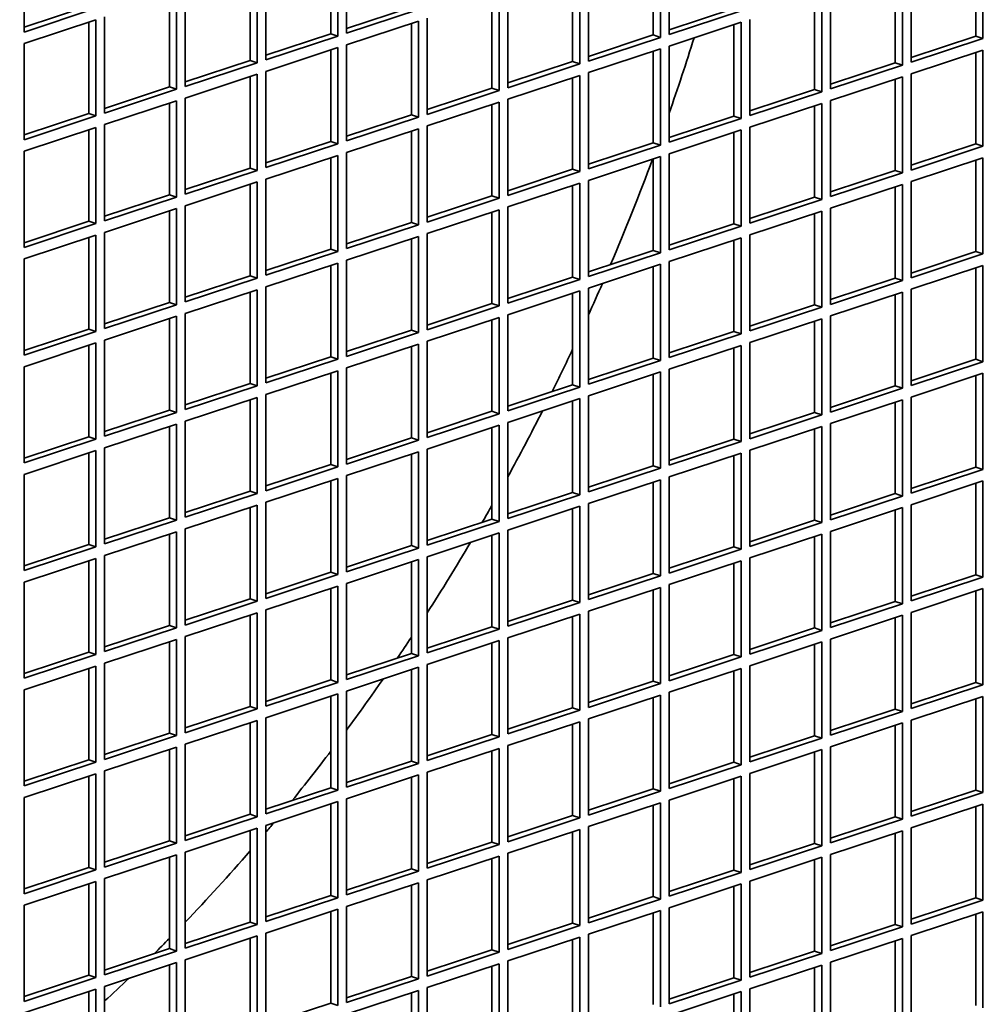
# Model space of a CAD drawing. Header units: millimetres. Extents: x 132 to 3320, y 40 to 2336.
# Tile 17 of 38: x 3038 to 3099, y 777 to 839. Entities that reach past the tile are written whole.
import ezdxf

# ---------------------------------------------------------------- set-up
doc = ezdxf.new("R2010")
doc.units = ezdxf.units.MM
doc.header["$LTSCALE"] = 8
doc.layers.add('Krawędzie widoczne(ISO)', color=7, linetype='Continuous', lineweight=35, true_color=0x262659)

msp = doc.modelspace()

# ---------------------------------------------------------------- linework, layer by layer
at = {"layer": 'Krawędzie widoczne(ISO)'}
for p, q in [((3038.162, 838.142), (3038.162, 844.184)), ((3057.44, 838.034), (3057.44, 843.777)), ((3057.893, 843.927), (3057.893, 837.885)), ((3058.436, 838.064), (3058.436, 844.106)), ((3078.167, 843.849), (3078.167, 837.807)), ((3078.71, 837.987), (3078.71, 844.028)), ((3098.441, 843.771), (3098.441, 837.73)), ((3077.714, 837.957), (3077.714, 843.7)), ((3097.989, 837.879), (3097.989, 843.622)), ((3052.372, 836.362), (3052.372, 842.105)), ((3052.824, 842.254), (3052.824, 836.213)), ((3053.367, 836.392), (3053.367, 842.434)), ((3072.646, 836.285), (3072.646, 842.028)), ((3073.098, 842.177), (3073.098, 836.135)), ((3073.641, 836.314), (3073.641, 842.356)), ((3092.92, 836.207), (3092.92, 841.95)), ((3093.373, 842.099), (3093.373, 836.058)), ((3093.916, 836.237), (3093.916, 842.278)), ((3048.299, 834.72), (3048.299, 840.761)), ((3068.573, 834.642), (3068.573, 840.684)), ((3047.303, 834.69), (3047.303, 840.433)), ((3047.756, 840.582), (3047.756, 834.541)), ((3067.577, 834.612), (3067.577, 840.355)), ((3068.03, 840.505), (3068.03, 834.463)), ((3087.851, 834.535), (3087.851, 840.278)), ((3088.304, 840.427), (3088.304, 834.385)), ((3088.847, 834.565), (3088.847, 840.606)), ((3038.162, 838.441), (3042.235, 839.784)), ((3042.687, 839.635), (3038.162, 838.142)), ((3058.436, 838.363), (3062.509, 839.707)), ((3062.961, 839.557), (3058.436, 838.064)), ((3078.71, 838.285), (3082.783, 839.629)), ((3083.235, 839.48), (3078.71, 837.987)), ((3038.162, 837.417), (3042.687, 838.91)), ((3042.687, 838.91), (3042.687, 832.868)), ((3043.23, 833.048), (3043.23, 839.089)), ((3058.436, 837.339), (3062.961, 838.832)), ((3062.961, 838.832), (3062.961, 832.791)), ((3063.504, 832.97), (3063.504, 839.012)), ((3083.778, 832.892), (3083.778, 838.934)), ((3042.235, 833.018), (3042.235, 838.761)), ((3062.509, 832.94), (3062.509, 838.683)), ((3078.71, 837.262), (3083.235, 838.755)), ((3082.783, 832.862), (3082.783, 838.605)), ((3083.235, 838.755), (3083.235, 832.713)), ((3053.367, 836.691), (3057.44, 838.034)), ((3057.893, 837.885), (3053.367, 836.392)), ((3057.44, 838.034), (3057.893, 837.885)), ((3073.641, 836.613), (3077.714, 837.957)), ((3078.167, 837.807), (3073.641, 836.314)), ((3077.714, 837.957), (3078.167, 837.807)), ((3093.916, 836.535), (3097.989, 837.879)), ((3098.441, 837.73), (3093.916, 836.237)), ((3097.989, 837.879), (3098.441, 837.73)), ((3038.162, 831.375), (3038.162, 837.417)), ((3053.367, 835.667), (3057.893, 837.16)), ((3057.44, 831.268), (3057.44, 837.011)), ((3057.893, 837.16), (3057.893, 831.118)), ((3058.436, 831.298), (3058.436, 837.339)), ((3073.641, 835.589), (3078.167, 837.082)), ((3077.714, 831.19), (3077.714, 836.933)), ((3078.167, 837.082), (3078.167, 831.041)), ((3078.71, 831.22), (3078.71, 837.262)), ((3093.916, 835.512), (3098.441, 837.005)), ((3098.441, 837.005), (3098.441, 830.963)), ((3048.299, 835.018), (3052.372, 836.362)), ((3052.372, 836.362), (3052.824, 836.213)), ((3097.989, 831.113), (3097.989, 836.856)), ((3052.824, 836.213), (3048.299, 834.72)), ((3068.573, 834.941), (3072.646, 836.285)), ((3073.098, 836.135), (3068.573, 834.642)), ((3072.646, 836.285), (3073.098, 836.135)), ((3088.847, 834.863), (3092.92, 836.207)), ((3093.373, 836.058), (3088.847, 834.565)), ((3092.92, 836.207), (3093.373, 836.058)), ((3048.299, 833.995), (3052.824, 835.488)), ((3052.372, 829.596), (3052.372, 835.339)), ((3052.824, 835.488), (3052.824, 829.446)), ((3053.367, 829.625), (3053.367, 835.667)), ((3068.573, 833.917), (3073.098, 835.41)), ((3072.646, 829.518), (3072.646, 835.261)), ((3073.098, 835.41), (3073.098, 829.369)), ((3073.641, 829.548), (3073.641, 835.589)), ((3088.847, 833.84), (3093.373, 835.333)), ((3092.92, 829.44), (3092.92, 835.183)), ((3093.373, 835.333), (3093.373, 829.291)), ((3093.916, 829.47), (3093.916, 835.512)), ((3043.23, 833.346), (3047.303, 834.69)), ((3047.756, 834.541), (3043.23, 833.048)), ((3047.303, 834.69), (3047.756, 834.541)), ((3063.504, 833.269), (3067.577, 834.612)), ((3068.03, 834.463), (3063.504, 832.97)), ((3067.577, 834.612), (3068.03, 834.463)), ((3083.778, 833.191), (3087.851, 834.535)), ((3087.851, 834.535), (3088.304, 834.385)), ((3043.23, 832.323), (3047.756, 833.816)), ((3047.756, 833.816), (3047.756, 827.774)), ((3048.299, 827.953), (3048.299, 833.995)), ((3068.573, 827.876), (3068.573, 833.917)), ((3088.304, 834.385), (3083.778, 832.892)), ((3088.847, 827.798), (3088.847, 833.84)), ((3047.303, 827.923), (3047.303, 833.666)), ((3063.504, 832.245), (3068.03, 833.738)), ((3067.577, 827.846), (3067.577, 833.589)), ((3068.03, 833.738), (3068.03, 827.696)), ((3083.778, 832.167), (3088.304, 833.66)), ((3087.851, 827.768), (3087.851, 833.511)), ((3088.304, 833.66), (3088.304, 827.619)), ((3038.162, 831.674), (3042.235, 833.018)), ((3042.687, 832.868), (3038.162, 831.375)), ((3042.235, 833.018), (3042.687, 832.868)), ((3058.436, 831.596), (3062.509, 832.94)), ((3062.961, 832.791), (3058.436, 831.298)), ((3062.509, 832.94), (3062.961, 832.791)), ((3078.71, 831.519), (3082.783, 832.862)), ((3083.235, 832.713), (3078.71, 831.22)), ((3082.783, 832.862), (3083.235, 832.713)), ((3038.162, 830.65), (3042.687, 832.143)), ((3042.235, 826.251), (3042.235, 831.994)), ((3042.687, 832.143), (3042.687, 826.102)), ((3043.23, 826.281), (3043.23, 832.323)), ((3058.436, 830.573), (3062.961, 832.066)), ((3062.961, 832.066), (3062.961, 826.024)), ((3063.504, 826.203), (3063.504, 832.245)), ((3078.71, 830.495), (3083.235, 831.988)), ((3083.235, 831.988), (3083.235, 825.946)), ((3083.778, 826.126), (3083.778, 832.167)), ((3062.509, 826.173), (3062.509, 831.916)), ((3082.783, 826.096), (3082.783, 831.839)), ((3053.367, 829.924), (3057.44, 831.268)), ((3057.893, 831.118), (3053.367, 829.625)), ((3057.44, 831.268), (3057.893, 831.118)), ((3073.641, 829.846), (3077.714, 831.19)), ((3078.167, 831.041), (3073.641, 829.548)), ((3077.714, 831.19), (3078.167, 831.041)), ((3093.916, 829.769), (3097.989, 831.113)), ((3098.441, 830.963), (3093.916, 829.47)), ((3097.989, 831.113), (3098.441, 830.963)), ((3038.162, 824.609), (3038.162, 830.65)), ((3053.367, 828.9), (3057.893, 830.393)), ((3057.44, 824.501), (3057.44, 830.244)), ((3057.893, 830.393), (3057.893, 824.352)), ((3058.436, 824.531), (3058.436, 830.573)), ((3073.641, 828.823), (3078.167, 830.316)), ((3077.714, 824.424), (3077.714, 830.167)), ((3078.167, 830.316), (3078.167, 824.274)), ((3078.71, 824.453), (3078.71, 830.495)), ((3093.916, 828.745), (3098.441, 830.238)), ((3098.441, 830.238), (3098.441, 824.197)), ((3048.299, 828.252), (3052.372, 829.596)), ((3052.372, 829.596), (3052.824, 829.446)), ((3068.573, 828.174), (3072.646, 829.518)), ((3072.646, 829.518), (3073.098, 829.369)), ((3097.989, 824.346), (3097.989, 830.089)), ((3052.824, 829.446), (3048.299, 827.953)), ((3053.367, 822.859), (3053.367, 828.9)), ((3073.098, 829.369), (3068.573, 827.876)), ((3088.847, 828.096), (3092.92, 829.44)), ((3093.373, 829.291), (3088.847, 827.798)), ((3092.92, 829.44), (3093.373, 829.291)), ((3048.299, 827.228), (3052.824, 828.721)), ((3052.372, 822.829), (3052.372, 828.572)), ((3052.824, 828.721), (3052.824, 822.68)), ((3068.573, 827.151), (3073.098, 828.644)), ((3072.646, 822.751), (3072.646, 828.494)), ((3073.098, 828.644), (3073.098, 822.602)), ((3073.641, 822.781), (3073.641, 828.823)), ((3088.847, 827.073), (3093.373, 828.566)), ((3092.92, 822.674), (3092.92, 828.417)), ((3093.373, 828.566), (3093.373, 822.524)), ((3093.916, 822.703), (3093.916, 828.745)), ((3043.23, 826.579), (3047.303, 827.923)), ((3047.756, 827.774), (3043.23, 826.281)), ((3047.303, 827.923), (3047.756, 827.774)), ((3063.504, 826.502), (3067.577, 827.846)), ((3068.03, 827.696), (3063.504, 826.203)), ((3067.577, 827.846), (3068.03, 827.696)), ((3083.778, 826.424), (3087.851, 827.768)), ((3087.851, 827.768), (3088.304, 827.619)), ((3043.23, 825.556), (3047.756, 827.049)), ((3047.756, 827.049), (3047.756, 821.007)), ((3048.299, 821.186), (3048.299, 827.228)), ((3068.573, 821.109), (3068.573, 827.151)), ((3088.304, 827.619), (3083.778, 826.126)), ((3088.847, 821.031), (3088.847, 827.073)), ((3047.303, 821.157), (3047.303, 826.9)), ((3063.504, 825.478), (3068.03, 826.971)), ((3067.577, 821.079), (3067.577, 826.822)), ((3068.03, 826.971), (3068.03, 820.93)), ((3083.778, 825.401), (3088.304, 826.894)), ((3087.851, 821.001), (3087.851, 826.744)), ((3088.304, 826.894), (3088.304, 820.852)), ((3038.162, 824.907), (3042.235, 826.251)), ((3042.687, 826.102), (3038.162, 824.609)), ((3042.235, 826.251), (3042.687, 826.102)), ((3058.436, 824.83), (3062.509, 826.173)), ((3062.961, 826.024), (3058.436, 824.531)), ((3062.509, 826.173), (3062.961, 826.024)), ((3078.71, 824.752), (3082.783, 826.096)), ((3083.235, 825.946), (3078.71, 824.453)), ((3082.783, 826.096), (3083.235, 825.946)), ((3038.162, 823.884), (3042.687, 825.377)), ((3042.235, 819.484), (3042.235, 825.227)), ((3042.687, 825.377), (3042.687, 819.335)), ((3043.23, 819.514), (3043.23, 825.556)), ((3058.436, 823.806), (3062.961, 825.299)), ((3062.961, 825.299), (3062.961, 819.257)), ((3063.504, 819.437), (3063.504, 825.478)), ((3078.71, 823.728), (3083.235, 825.221)), ((3083.235, 825.221), (3083.235, 819.18)), ((3083.778, 819.359), (3083.778, 825.401)), ((3062.509, 819.407), (3062.509, 825.15)), ((3082.783, 819.329), (3082.783, 825.072)), ((3053.367, 823.157), (3057.44, 824.501)), ((3057.893, 824.352), (3053.367, 822.859)), ((3057.44, 824.501), (3057.893, 824.352)), ((3073.641, 823.08), (3077.714, 824.424)), ((3078.167, 824.274), (3073.641, 822.781)), ((3077.714, 824.424), (3078.167, 824.274)), ((3093.916, 823.002), (3097.989, 824.346)), ((3098.441, 824.197), (3093.916, 822.703)), ((3097.989, 824.346), (3098.441, 824.197)), ((3038.162, 817.842), (3038.162, 823.884)), ((3053.367, 822.134), (3057.893, 823.627)), ((3057.44, 817.735), (3057.44, 823.478)), ((3057.893, 823.627), (3057.893, 817.585)), ((3058.436, 817.764), (3058.436, 823.806)), ((3073.641, 822.056), (3078.167, 823.549)), ((3077.714, 817.657), (3077.714, 823.4)), ((3078.167, 823.549), (3078.167, 817.508)), ((3078.71, 817.687), (3078.71, 823.728)), ((3093.916, 821.978), (3098.441, 823.472)), ((3097.989, 817.579), (3097.989, 823.322)), ((3098.441, 823.472), (3098.441, 817.43)), ((3048.299, 821.485), (3052.372, 822.829)), ((3052.824, 822.68), (3048.299, 821.186)), ((3052.372, 822.829), (3052.824, 822.68)), ((3068.573, 821.407), (3072.646, 822.751)), ((3072.646, 822.751), (3073.098, 822.602)), ((3053.367, 816.092), (3053.367, 822.134)), ((3073.098, 822.602), (3068.573, 821.109)), ((3088.847, 821.33), (3092.92, 822.674)), ((3093.373, 822.524), (3088.847, 821.031)), ((3092.92, 822.674), (3093.373, 822.524)), ((3048.299, 820.461), (3052.824, 821.955)), ((3052.372, 816.062), (3052.372, 821.805)), ((3052.824, 821.955), (3052.824, 815.913)), ((3068.573, 820.384), (3073.098, 821.877)), ((3072.646, 815.985), (3072.646, 821.728)), ((3073.098, 821.877), (3073.098, 815.835)), ((3073.641, 816.014), (3073.641, 822.056)), ((3088.847, 820.306), (3093.373, 821.799)), ((3092.92, 815.907), (3092.92, 821.65)), ((3093.373, 821.799), (3093.373, 815.758)), ((3093.916, 815.937), (3093.916, 821.978)), ((3043.23, 819.813), (3047.303, 821.157)), ((3047.756, 821.007), (3043.23, 819.514)), ((3047.303, 821.157), (3047.756, 821.007)), ((3063.504, 819.735), (3067.577, 821.079)), ((3068.03, 820.93), (3063.504, 819.437)), ((3067.577, 821.079), (3068.03, 820.93)), ((3083.778, 819.658), (3087.851, 821.001)), ((3088.304, 820.852), (3083.778, 819.359)), ((3087.851, 821.001), (3088.304, 820.852)), ((3043.23, 818.789), (3047.756, 820.282)), ((3047.756, 820.282), (3047.756, 814.241)), ((3048.299, 814.42), (3048.299, 820.461)), ((3068.573, 814.342), (3068.573, 820.384)), ((3088.847, 814.265), (3088.847, 820.306)), ((3047.303, 814.39), (3047.303, 820.133)), ((3063.504, 818.712), (3068.03, 820.205)), ((3067.577, 814.312), (3067.577, 820.055)), ((3068.03, 820.205), (3068.03, 814.163)), ((3083.778, 818.634), (3088.304, 820.127)), ((3087.851, 814.235), (3087.851, 819.978)), ((3088.304, 820.127), (3088.304, 814.085)), ((3038.162, 818.141), (3042.235, 819.484)), ((3042.687, 819.335), (3038.162, 817.842)), ((3042.235, 819.484), (3042.687, 819.335)), ((3058.436, 818.063), (3062.509, 819.407)), ((3062.961, 819.257), (3058.436, 817.764)), ((3062.509, 819.407), (3062.961, 819.257)), ((3078.71, 817.985), (3082.783, 819.329)), ((3083.235, 819.18), (3078.71, 817.687)), ((3082.783, 819.329), (3083.235, 819.18)), ((3038.162, 817.117), (3042.687, 818.61)), ((3042.235, 812.718), (3042.235, 818.461)), ((3042.687, 818.61), (3042.687, 812.568)), ((3043.23, 812.748), (3043.23, 818.789)), ((3058.436, 817.039), (3062.961, 818.532)), ((3062.509, 812.64), (3062.509, 818.383)), ((3062.961, 818.532), (3062.961, 812.491)), ((3063.504, 812.67), (3063.504, 818.712)), ((3078.71, 816.962), (3083.235, 818.455)), ((3083.235, 818.455), (3083.235, 812.413)), ((3083.778, 812.592), (3083.778, 818.634)), ((3053.367, 816.391), (3057.44, 817.735)), ((3057.44, 817.735), (3057.893, 817.585)), ((3082.783, 812.562), (3082.783, 818.306)), ((3038.162, 811.075), (3038.162, 817.117)), ((3057.893, 817.585), (3053.367, 816.092)), ((3073.641, 816.313), (3077.714, 817.657)), ((3078.167, 817.508), (3073.641, 816.014)), ((3077.714, 817.657), (3078.167, 817.508)), ((3093.916, 816.235), (3097.989, 817.579)), ((3098.441, 817.43), (3093.916, 815.937)), ((3097.989, 817.579), (3098.441, 817.43)), ((3053.367, 815.367), (3057.893, 816.86)), ((3057.44, 810.968), (3057.44, 816.711)), ((3057.893, 816.86), (3057.893, 810.819)), ((3058.436, 810.998), (3058.436, 817.039)), ((3073.641, 815.289), (3078.167, 816.783)), ((3077.714, 810.89), (3077.714, 816.633)), ((3078.167, 816.783), (3078.167, 810.741)), ((3078.71, 810.92), (3078.71, 816.962)), ((3093.916, 815.212), (3098.441, 816.705)), ((3097.989, 810.813), (3097.989, 816.556)), ((3098.441, 816.705), (3098.441, 810.663)), ((3048.299, 814.718), (3052.372, 816.062)), ((3052.824, 815.913), (3048.299, 814.42)), ((3052.372, 816.062), (3052.824, 815.913)), ((3068.573, 814.641), (3072.646, 815.985)), ((3072.646, 815.985), (3073.098, 815.835)), ((3088.847, 814.563), (3092.92, 815.907)), ((3092.92, 815.907), (3093.373, 815.758)), ((3053.367, 809.325), (3053.367, 815.367)), ((3073.098, 815.835), (3068.573, 814.342)), ((3073.641, 809.248), (3073.641, 815.289)), ((3093.373, 815.758), (3088.847, 814.265)), ((3048.299, 813.695), (3052.824, 815.188)), ((3052.372, 809.296), (3052.372, 815.039)), ((3052.824, 815.188), (3052.824, 809.146)), ((3068.573, 813.617), (3073.098, 815.11)), ((3072.646, 809.218), (3072.646, 814.961)), ((3073.098, 815.11), (3073.098, 809.069)), ((3088.847, 813.54), (3093.373, 815.033)), ((3092.92, 809.14), (3092.92, 814.883)), ((3093.373, 815.033), (3093.373, 808.991)), ((3093.916, 809.17), (3093.916, 815.212)), ((3043.23, 813.046), (3047.303, 814.39)), ((3047.756, 814.241), (3043.23, 812.748)), ((3047.303, 814.39), (3047.756, 814.241)), ((3063.504, 812.969), (3067.577, 814.312)), ((3068.03, 814.163), (3063.504, 812.67)), ((3067.577, 814.312), (3068.03, 814.163)), ((3083.778, 812.891), (3087.851, 814.235)), ((3088.304, 814.085), (3083.778, 812.592)), ((3087.851, 814.235), (3088.304, 814.085)), ((3043.23, 812.023), (3047.756, 813.516)), ((3047.756, 813.516), (3047.756, 807.474)), ((3048.299, 807.653), (3048.299, 813.695)), ((3063.504, 811.945), (3068.03, 813.438)), ((3068.03, 813.438), (3068.03, 807.396)), ((3068.573, 807.576), (3068.573, 813.617)), ((3088.847, 807.498), (3088.847, 813.54)), ((3047.303, 807.623), (3047.303, 813.366)), ((3067.577, 807.546), (3067.577, 813.289)), ((3083.778, 811.867), (3088.304, 813.36)), ((3087.851, 807.468), (3087.851, 813.211)), ((3088.304, 813.36), (3088.304, 807.319)), ((3038.162, 811.374), (3042.235, 812.718)), ((3042.687, 812.568), (3038.162, 811.075)), ((3042.235, 812.718), (3042.687, 812.568)), ((3058.436, 811.296), (3062.509, 812.64)), ((3062.961, 812.491), (3058.436, 810.998)), ((3062.509, 812.64), (3062.961, 812.491)), ((3078.71, 811.219), (3082.783, 812.562)), ((3083.235, 812.413), (3078.71, 810.92)), ((3082.783, 812.562), (3083.235, 812.413)), ((3038.162, 810.35), (3042.687, 811.843)), ((3042.235, 805.951), (3042.235, 811.694)), ((3042.687, 811.843), (3042.687, 805.802)), ((3043.23, 805.981), (3043.23, 812.023)), ((3058.436, 810.273), (3062.961, 811.766)), ((3062.509, 805.873), (3062.509, 811.617)), ((3062.961, 811.766), (3062.961, 805.724)), ((3063.504, 805.903), (3063.504, 811.945)), ((3078.71, 810.195), (3083.235, 811.688)), ((3083.235, 811.688), (3083.235, 805.647)), ((3083.778, 805.826), (3083.778, 811.867)), ((3053.367, 809.624), (3057.44, 810.968)), ((3057.44, 810.968), (3057.893, 810.819)), ((3082.783, 805.796), (3082.783, 811.539)), ((3038.162, 804.309), (3038.162, 810.35)), ((3057.893, 810.819), (3053.367, 809.325)), ((3073.641, 809.546), (3077.714, 810.89)), ((3078.167, 810.741), (3073.641, 809.248)), ((3077.714, 810.89), (3078.167, 810.741)), ((3093.916, 809.469), (3097.989, 810.813)), ((3098.441, 810.663), (3093.916, 809.17)), ((3097.989, 810.813), (3098.441, 810.663)), ((3053.367, 808.6), (3057.893, 810.094)), ((3057.44, 804.201), (3057.44, 809.944)), ((3057.893, 810.094), (3057.893, 804.052)), ((3058.436, 804.231), (3058.436, 810.273)), ((3073.641, 808.523), (3078.167, 810.016)), ((3077.714, 804.124), (3077.714, 809.867)), ((3078.167, 810.016), (3078.167, 803.974)), ((3078.71, 804.153), (3078.71, 810.195)), ((3093.916, 808.445), (3098.441, 809.938)), ((3097.989, 804.046), (3097.989, 809.789)), ((3098.441, 809.938), (3098.441, 803.897)), ((3048.299, 807.952), (3052.372, 809.296)), ((3052.824, 809.146), (3048.299, 807.653)), ((3052.372, 809.296), (3052.824, 809.146)), ((3068.573, 807.874), (3072.646, 809.218)), ((3072.646, 809.218), (3073.098, 809.069)), ((3088.847, 807.797), (3092.92, 809.14)), ((3092.92, 809.14), (3093.373, 808.991)), ((3053.367, 802.559), (3053.367, 808.6)), ((3073.098, 809.069), (3068.573, 807.576)), ((3073.641, 802.481), (3073.641, 808.523)), ((3093.373, 808.991), (3088.847, 807.498)), ((3048.299, 806.928), (3052.824, 808.421)), ((3052.372, 802.529), (3052.372, 808.272)), ((3052.824, 808.421), (3052.824, 802.38)), ((3068.573, 806.851), (3073.098, 808.344)), ((3072.646, 802.451), (3072.646, 808.194)), ((3073.098, 808.344), (3073.098, 802.302)), ((3088.847, 806.773), (3093.373, 808.266)), ((3092.92, 802.374), (3092.92, 808.117)), ((3093.373, 808.266), (3093.373, 802.224)), ((3093.916, 802.404), (3093.916, 808.445)), ((3043.23, 806.28), (3047.303, 807.623)), ((3047.756, 807.474), (3043.23, 805.981)), ((3047.303, 807.623), (3047.756, 807.474)), ((3063.504, 806.202), (3067.577, 807.546)), ((3068.03, 807.396), (3063.504, 805.903)), ((3067.577, 807.546), (3068.03, 807.396)), ((3083.778, 806.124), (3087.851, 807.468)), ((3088.304, 807.319), (3083.778, 805.826)), ((3087.851, 807.468), (3088.304, 807.319)), ((3043.23, 805.256), (3047.756, 806.749)), ((3047.303, 800.857), (3047.303, 806.6)), ((3047.756, 806.749), (3047.756, 800.707)), ((3048.299, 800.887), (3048.299, 806.928)), ((3063.504, 805.178), (3068.03, 806.671)), ((3068.03, 806.671), (3068.03, 800.63)), ((3068.573, 800.809), (3068.573, 806.851)), ((3088.847, 800.731), (3088.847, 806.773)), ((3067.577, 800.779), (3067.577, 806.522)), ((3083.778, 805.101), (3088.304, 806.594)), ((3087.851, 800.701), (3087.851, 806.444)), ((3088.304, 806.594), (3088.304, 800.552)), ((3038.162, 804.607), (3042.235, 805.951)), ((3042.687, 805.802), (3038.162, 804.309)), ((3042.235, 805.951), (3042.687, 805.802)), ((3058.436, 804.53), (3062.509, 805.873)), ((3062.961, 805.724), (3058.436, 804.231)), ((3062.509, 805.873), (3062.961, 805.724)), ((3078.71, 804.452), (3082.783, 805.796)), ((3083.235, 805.647), (3078.71, 804.153)), ((3082.783, 805.796), (3083.235, 805.647)), ((3038.162, 803.584), (3042.687, 805.077)), ((3042.235, 799.184), (3042.235, 804.927)), ((3042.687, 805.077), (3042.687, 799.035)), ((3043.23, 799.214), (3043.23, 805.256)), ((3058.436, 803.506), (3062.961, 804.999)), ((3062.509, 799.107), (3062.509, 804.85)), ((3062.961, 804.999), (3062.961, 798.958)), ((3063.504, 799.137), (3063.504, 805.178)), ((3078.71, 803.428), (3083.235, 804.922)), ((3082.783, 799.029), (3082.783, 804.772)), ((3083.235, 804.922), (3083.235, 798.88)), ((3083.778, 799.059), (3083.778, 805.101)), ((3053.367, 802.857), (3057.44, 804.201)), ((3057.44, 804.201), (3057.893, 804.052)), ((3073.641, 802.78), (3077.714, 804.124)), ((3077.714, 804.124), (3078.167, 803.974)), ((3038.162, 797.542), (3038.162, 803.584)), ((3057.893, 804.052), (3053.367, 802.559)), ((3058.436, 797.464), (3058.436, 803.506)), ((3078.167, 803.974), (3073.641, 802.481)), ((3093.916, 802.702), (3097.989, 804.046)), ((3098.441, 803.897), (3093.916, 802.404)), ((3097.989, 804.046), (3098.441, 803.897)), ((3053.367, 801.834), (3057.893, 803.327)), ((3057.44, 797.435), (3057.44, 803.178)), ((3057.893, 803.327), (3057.893, 797.285)), ((3073.641, 801.756), (3078.167, 803.249)), ((3077.714, 797.357), (3077.714, 803.1)), ((3078.167, 803.249), (3078.167, 797.208)), ((3078.71, 797.387), (3078.71, 803.428)), ((3093.916, 801.679), (3098.441, 803.172)), ((3097.989, 797.279), (3097.989, 803.022)), ((3098.441, 803.172), (3098.441, 797.13)), ((3048.299, 801.185), (3052.372, 802.529)), ((3052.824, 802.38), (3048.299, 800.887)), ((3052.372, 802.529), (3052.824, 802.38)), ((3068.573, 801.108), (3072.646, 802.451)), ((3073.098, 802.302), (3068.573, 800.809)), ((3072.646, 802.451), (3073.098, 802.302)), ((3088.847, 801.03), (3092.92, 802.374)), ((3092.92, 802.374), (3093.373, 802.224)), ((3048.299, 800.162), (3052.824, 801.655)), ((3052.824, 801.655), (3052.824, 795.613)), ((3053.367, 795.792), (3053.367, 801.834)), ((3073.641, 795.715), (3073.641, 801.756)), ((3093.373, 802.224), (3088.847, 800.731)), ((3093.916, 795.637), (3093.916, 801.679)), ((3052.372, 795.762), (3052.372, 801.505)), ((3068.573, 800.084), (3073.098, 801.577)), ((3072.646, 795.685), (3072.646, 801.428)), ((3073.098, 801.577), (3073.098, 795.535)), ((3088.847, 800.006), (3093.373, 801.499)), ((3092.92, 795.607), (3092.92, 801.35)), ((3093.373, 801.499), (3093.373, 795.458)), ((3043.23, 799.513), (3047.303, 800.857)), ((3047.756, 800.707), (3043.23, 799.214)), ((3047.303, 800.857), (3047.756, 800.707)), ((3063.504, 799.435), (3067.577, 800.779)), ((3068.03, 800.63), (3063.504, 799.137)), ((3067.577, 800.779), (3068.03, 800.63)), ((3083.778, 799.358), (3087.851, 800.701)), ((3088.304, 800.552), (3083.778, 799.059)), ((3087.851, 800.701), (3088.304, 800.552)), ((3043.23, 798.489), (3047.756, 799.982)), ((3047.303, 794.09), (3047.303, 799.833)), ((3047.756, 799.982), (3047.756, 793.941)), ((3048.299, 794.12), (3048.299, 800.162)), ((3063.504, 798.412), (3068.03, 799.905)), ((3068.03, 799.905), (3068.03, 793.863)), ((3068.573, 794.042), (3068.573, 800.084)), ((3083.778, 798.334), (3088.304, 799.827)), ((3088.304, 799.827), (3088.304, 793.786)), ((3088.847, 793.965), (3088.847, 800.006)), ((3038.162, 797.841), (3042.235, 799.184)), ((3042.235, 799.184), (3042.687, 799.035)), ((3067.577, 794.012), (3067.577, 799.755)), ((3087.851, 793.935), (3087.851, 799.678)), ((3042.687, 799.035), (3038.162, 797.542)), ((3058.436, 797.763), (3062.509, 799.107)), ((3062.961, 798.958), (3058.436, 797.464)), ((3062.509, 799.107), (3062.961, 798.958)), ((3078.71, 797.685), (3082.783, 799.029)), ((3083.235, 798.88), (3078.71, 797.387)), ((3082.783, 799.029), (3083.235, 798.88)), ((3038.162, 796.817), (3042.687, 798.31)), ((3042.235, 792.418), (3042.235, 798.161)), ((3042.687, 798.31), (3042.687, 792.269)), ((3043.23, 792.448), (3043.23, 798.489)), ((3058.436, 796.739), (3062.961, 798.233)), ((3062.509, 792.34), (3062.509, 798.083)), ((3062.961, 798.233), (3062.961, 792.191)), ((3063.504, 792.37), (3063.504, 798.412)), ((3078.71, 796.662), (3083.235, 798.155)), ((3082.783, 792.263), (3082.783, 798.006)), ((3083.235, 798.155), (3083.235, 792.113)), ((3083.778, 792.292), (3083.778, 798.334)), ((3053.367, 796.091), (3057.44, 797.435)), ((3057.44, 797.435), (3057.893, 797.285)), ((3073.641, 796.013), (3077.714, 797.357)), ((3077.714, 797.357), (3078.167, 797.208)), ((3038.162, 790.775), (3038.162, 796.817)), ((3057.893, 797.285), (3053.367, 795.792)), ((3058.436, 790.698), (3058.436, 796.739)), ((3078.167, 797.208), (3073.641, 795.715)), ((3093.916, 795.936), (3097.989, 797.279)), ((3098.441, 797.13), (3093.916, 795.637)), ((3097.989, 797.279), (3098.441, 797.13)), ((3053.367, 795.067), (3057.893, 796.56)), ((3057.44, 790.668), (3057.44, 796.411)), ((3057.893, 796.56), (3057.893, 790.519)), ((3073.641, 794.99), (3078.167, 796.483)), ((3077.714, 790.59), (3077.714, 796.333)), ((3078.167, 796.483), (3078.167, 790.441)), ((3078.71, 790.62), (3078.71, 796.662)), ((3093.916, 794.912), (3098.441, 796.405)), ((3097.989, 790.513), (3097.989, 796.256)), ((3098.441, 796.405), (3098.441, 790.363)), ((3048.299, 794.419), (3052.372, 795.762)), ((3052.824, 795.613), (3048.299, 794.12)), ((3052.372, 795.762), (3052.824, 795.613)), ((3068.573, 794.341), (3072.646, 795.685)), ((3073.098, 795.535), (3068.573, 794.042)), ((3072.646, 795.685), (3073.098, 795.535)), ((3088.847, 794.263), (3092.92, 795.607)), ((3092.92, 795.607), (3093.373, 795.458)), ((3048.299, 793.395), (3052.824, 794.888)), ((3052.824, 794.888), (3052.824, 788.846)), ((3053.367, 789.026), (3053.367, 795.067)), ((3073.641, 788.948), (3073.641, 794.99)), ((3093.373, 795.458), (3088.847, 793.965)), ((3093.916, 788.87), (3093.916, 794.912)), ((3052.372, 788.996), (3052.372, 794.739)), ((3068.573, 793.317), (3073.098, 794.81)), ((3072.646, 788.918), (3072.646, 794.661)), ((3073.098, 794.81), (3073.098, 788.769)), ((3088.847, 793.24), (3093.373, 794.733)), ((3092.92, 788.84), (3092.92, 794.583)), ((3093.373, 794.733), (3093.373, 788.691)), ((3043.23, 792.746), (3047.303, 794.09)), ((3047.756, 793.941), (3043.23, 792.448)), ((3047.303, 794.09), (3047.756, 793.941)), ((3063.504, 792.669), (3067.577, 794.012)), ((3068.03, 793.863), (3063.504, 792.37)), ((3067.577, 794.012), (3068.03, 793.863)), ((3083.778, 792.591), (3087.851, 793.935)), ((3088.304, 793.786), (3083.778, 792.292)), ((3087.851, 793.935), (3088.304, 793.786)), ((3043.23, 791.723), (3047.756, 793.216)), ((3047.303, 787.323), (3047.303, 793.066)), ((3047.756, 793.216), (3047.756, 787.174)), ((3048.299, 787.353), (3048.299, 793.395)), ((3063.504, 791.645), (3068.03, 793.138)), ((3067.577, 787.246), (3067.577, 792.989)), ((3068.03, 793.138), (3068.03, 787.097)), ((3068.573, 787.276), (3068.573, 793.317)), ((3083.778, 791.567), (3088.304, 793.061)), ((3088.304, 793.061), (3088.304, 787.019)), ((3088.847, 787.198), (3088.847, 793.24)), ((3038.162, 791.074), (3042.235, 792.418)), ((3042.235, 792.418), (3042.687, 792.269)), ((3087.851, 787.168), (3087.851, 792.911)), ((3042.687, 792.269), (3038.162, 790.775)), ((3058.436, 790.996), (3062.509, 792.34)), ((3062.961, 792.191), (3058.436, 790.698)), ((3062.509, 792.34), (3062.961, 792.191)), ((3078.71, 790.919), (3082.783, 792.263)), ((3083.235, 792.113), (3078.71, 790.62)), ((3082.783, 792.263), (3083.235, 792.113)), ((3038.162, 790.05), (3042.687, 791.544)), ((3042.235, 785.651), (3042.235, 791.394)), ((3042.687, 791.544), (3042.687, 785.502)), ((3043.23, 785.681), (3043.23, 791.723)), ((3058.436, 789.973), (3062.961, 791.466)), ((3062.509, 785.574), (3062.509, 791.317)), ((3062.961, 791.466), (3062.961, 785.424)), ((3063.504, 785.603), (3063.504, 791.645)), ((3078.71, 789.895), (3083.235, 791.388)), ((3082.783, 785.496), (3082.783, 791.239)), ((3083.235, 791.388), (3083.235, 785.347)), ((3083.778, 785.526), (3083.778, 791.567)), ((3053.367, 789.324), (3057.44, 790.668)), ((3057.893, 790.519), (3053.367, 789.026)), ((3057.44, 790.668), (3057.893, 790.519)), ((3073.641, 789.247), (3077.714, 790.59)), ((3077.714, 790.59), (3078.167, 790.441)), ((3038.162, 784.009), (3038.162, 790.05)), ((3058.436, 783.931), (3058.436, 789.973)), ((3078.167, 790.441), (3073.641, 788.948)), ((3093.916, 789.169), (3097.989, 790.513)), ((3098.441, 790.363), (3093.916, 788.87)), ((3097.989, 790.513), (3098.441, 790.363)), ((3053.367, 788.301), (3057.893, 789.794)), ((3057.44, 783.901), (3057.44, 789.644)), ((3057.893, 789.794), (3057.893, 783.752)), ((3073.641, 788.223), (3078.167, 789.716)), ((3077.714, 783.824), (3077.714, 789.567)), ((3078.167, 789.716), (3078.167, 783.674)), ((3078.71, 783.854), (3078.71, 789.895)), ((3093.916, 788.145), (3098.441, 789.638)), ((3097.989, 783.746), (3097.989, 789.489)), ((3098.441, 789.638), (3098.441, 783.597)), ((3048.299, 787.652), (3052.372, 788.996)), ((3052.824, 788.846), (3048.299, 787.353)), ((3052.372, 788.996), (3052.824, 788.846)), ((3068.573, 787.574), (3072.646, 788.918)), ((3073.098, 788.769), (3068.573, 787.276)), ((3072.646, 788.918), (3073.098, 788.769)), ((3088.847, 787.497), (3092.92, 788.84)), ((3093.373, 788.691), (3088.847, 787.198)), ((3092.92, 788.84), (3093.373, 788.691)), ((3048.299, 786.628), (3052.824, 788.121)), ((3052.824, 788.121), (3052.824, 782.08)), ((3053.367, 782.259), (3053.367, 788.301)), ((3068.573, 786.551), (3073.098, 788.044)), ((3073.098, 788.044), (3073.098, 782.002)), ((3073.641, 782.181), (3073.641, 788.223)), ((3093.916, 782.104), (3093.916, 788.145)), ((3052.372, 782.229), (3052.372, 787.972)), ((3072.646, 782.151), (3072.646, 787.894)), ((3088.847, 786.473), (3093.373, 787.966)), ((3092.92, 782.074), (3092.92, 787.817)), ((3093.373, 787.966), (3093.373, 781.925)), ((3043.23, 785.98), (3047.303, 787.323)), ((3047.756, 787.174), (3043.23, 785.681)), ((3047.303, 787.323), (3047.756, 787.174)), ((3063.504, 785.902), (3067.577, 787.246)), ((3068.03, 787.097), (3063.504, 785.603)), ((3067.577, 787.246), (3068.03, 787.097)), ((3083.778, 785.824), (3087.851, 787.168)), ((3088.304, 787.019), (3083.778, 785.526)), ((3087.851, 787.168), (3088.304, 787.019)), ((3043.23, 784.956), (3047.756, 786.449)), ((3047.303, 780.557), (3047.303, 786.3)), ((3047.756, 786.449), (3047.756, 780.408)), ((3048.299, 780.587), (3048.299, 786.628)), ((3063.504, 784.878), (3068.03, 786.372)), ((3067.577, 780.479), (3067.577, 786.222)), ((3068.03, 786.372), (3068.03, 780.33)), ((3068.573, 780.509), (3068.573, 786.551)), ((3083.778, 784.801), (3088.304, 786.294)), ((3088.304, 786.294), (3088.304, 780.252)), ((3088.847, 780.431), (3088.847, 786.473)), ((3038.162, 784.307), (3042.235, 785.651)), ((3042.235, 785.651), (3042.687, 785.502)), ((3058.436, 784.23), (3062.509, 785.574)), ((3062.509, 785.574), (3062.961, 785.424)), ((3087.851, 780.402), (3087.851, 786.145)), ((3042.687, 785.502), (3038.162, 784.009)), ((3043.23, 778.914), (3043.23, 784.956)), ((3062.961, 785.424), (3058.436, 783.931)), ((3078.71, 784.152), (3082.783, 785.496)), ((3083.235, 785.347), (3078.71, 783.854)), ((3082.783, 785.496), (3083.235, 785.347)), ((3038.162, 783.284), (3042.687, 784.777)), ((3042.235, 778.885), (3042.235, 784.628)), ((3042.687, 784.777), (3042.687, 778.735)), ((3058.436, 783.206), (3062.961, 784.699)), ((3062.509, 778.807), (3062.509, 784.55)), ((3062.961, 784.699), (3062.961, 778.658)), ((3063.504, 778.837), (3063.504, 784.878)), ((3078.71, 783.129), (3083.235, 784.622)), ((3082.783, 778.729), (3082.783, 784.472)), ((3083.235, 784.622), (3083.235, 778.58)), ((3083.778, 778.759), (3083.778, 784.801)), ((3053.367, 782.558), (3057.44, 783.901)), ((3057.893, 783.752), (3053.367, 782.259)), ((3057.44, 783.901), (3057.893, 783.752)), ((3073.641, 782.48), (3077.714, 783.824)), ((3077.714, 783.824), (3078.167, 783.674)), ((3093.916, 782.402), (3097.989, 783.746)), ((3097.989, 783.746), (3098.441, 783.597)), ((3038.162, 777.242), (3038.162, 783.284)), ((3058.436, 777.165), (3058.436, 783.206)), ((3078.167, 783.674), (3073.641, 782.181)), ((3078.71, 777.087), (3078.71, 783.129)), ((3098.441, 783.597), (3093.916, 782.104)), ((3053.367, 781.534), (3057.893, 783.027)), ((3057.44, 777.135), (3057.44, 782.878)), ((3057.893, 783.027), (3057.893, 776.985)), ((3073.641, 781.456), (3078.167, 782.949)), ((3077.714, 777.057), (3077.714, 782.8)), ((3078.167, 782.949), (3078.167, 776.908)), ((3093.916, 781.379), (3098.441, 782.872)), ((3097.989, 776.979), (3097.989, 782.722)), ((3098.441, 782.872), (3098.441, 776.83)), ((3048.299, 780.885), (3052.372, 782.229)), ((3052.824, 782.08), (3048.299, 780.587)), ((3052.372, 782.229), (3052.824, 782.08)), ((3068.573, 780.808), (3072.646, 782.151)), ((3073.098, 782.002), (3068.573, 780.509)), ((3072.646, 782.151), (3073.098, 782.002)), ((3088.847, 780.73), (3092.92, 782.074)), ((3093.373, 781.925), (3088.847, 780.431)), ((3092.92, 782.074), (3093.373, 781.925)), ((3048.299, 779.862), (3052.824, 781.355)), ((3052.824, 781.355), (3052.824, 775.313)), ((3053.367, 775.492), (3053.367, 781.534)), ((3068.573, 779.784), (3073.098, 781.277)), ((3073.098, 781.277), (3073.098, 775.235)), ((3073.641, 775.415), (3073.641, 781.456)), ((3093.916, 775.337), (3093.916, 781.379)), ((3052.372, 775.462), (3052.372, 781.205)), ((3072.646, 775.385), (3072.646, 781.128)), ((3088.847, 779.706), (3093.373, 781.2)), ((3092.92, 775.307), (3092.92, 781.05)), ((3093.373, 781.2), (3093.373, 775.158)), ((3043.23, 779.213), (3047.303, 780.557)), ((3047.756, 780.408), (3043.23, 778.914)), ((3047.303, 780.557), (3047.756, 780.408)), ((3063.504, 779.135), (3067.577, 780.479)), ((3068.03, 780.33), (3063.504, 778.837)), ((3067.577, 780.479), (3068.03, 780.33)), ((3083.778, 779.058), (3087.851, 780.402)), ((3088.304, 780.252), (3083.778, 778.759)), ((3087.851, 780.402), (3088.304, 780.252)), ((3043.23, 778.189), (3047.756, 779.683)), ((3047.303, 773.79), (3047.303, 779.533)), ((3047.756, 779.683), (3047.756, 773.641)), ((3048.299, 773.82), (3048.299, 779.862)), ((3063.504, 778.112), (3068.03, 779.605)), ((3067.577, 773.713), (3067.577, 779.456)), ((3068.03, 779.605), (3068.03, 773.563)), ((3068.573, 773.742), (3068.573, 779.784)), ((3083.778, 778.034), (3088.304, 779.527)), ((3088.304, 779.527), (3088.304, 773.486)), ((3088.847, 773.665), (3088.847, 779.706)), ((3038.162, 777.541), (3042.235, 778.885)), ((3042.235, 778.885), (3042.687, 778.735)), ((3058.436, 777.463), (3062.509, 778.807)), ((3062.509, 778.807), (3062.961, 778.658)), ((3087.851, 773.635), (3087.851, 779.378)), ((3042.687, 778.735), (3038.162, 777.242)), ((3043.23, 772.148), (3043.23, 778.189)), ((3062.961, 778.658), (3058.436, 777.165)), ((3078.71, 777.386), (3082.783, 778.729)), ((3083.235, 778.58), (3078.71, 777.087)), ((3082.783, 778.729), (3083.235, 778.58)), ((3038.162, 776.517), (3042.687, 778.01)), ((3042.235, 772.118), (3042.235, 777.861)), ((3042.687, 778.01), (3042.687, 771.969)), ((3058.436, 776.44), (3062.961, 777.933)), ((3062.509, 772.04), (3062.509, 777.783)), ((3062.961, 777.933), (3062.961, 771.891)), ((3063.504, 772.07), (3063.504, 778.112)), ((3078.71, 776.362), (3083.235, 777.855)), ((3082.783, 771.963), (3082.783, 777.706)), ((3083.235, 777.855), (3083.235, 771.813)), ((3083.778, 771.993), (3083.778, 778.034)), ((3053.367, 775.791), (3057.44, 777.135)), ((3057.44, 777.135), (3057.893, 776.985))]:
    msp.add_line(p, q, dxfattribs=at)
for centre, major_axis, start_param, end_param in [((3050.561, 845.254), (46.621, 141.308), 2.345679, 6.614606), ((3013.679, 857.422), (32.585, 98.764), 4.68565, 4.733699), ((3013.679, 857.422), (32.585, 98.764), 4.587501, 4.656115), ((3013.679, 857.422), (32.585, 98.764), 4.554034, 4.574952), ((3013.679, 857.422), (32.585, 98.764), 4.502395, 4.531019), ((3013.679, 857.422), (32.585, 98.764), 4.443369, 4.489032), ((3013.679, 857.422), (32.585, 98.764), 4.41111, 4.42325), ((3013.679, 857.422), (32.585, 98.764), 4.345052, 4.396621), ((3013.679, 857.422), (32.585, 98.764), 4.311071, 4.326797), ((3013.679, 857.422), (32.585, 98.764), 4.254955, 4.294932), ((3013.679, 857.422), (32.585, 98.764), 4.197679, 4.238002), ((3013.679, 857.422), (32.585, 98.764), 4.170713, 4.178872), ((3013.679, 857.422), (32.585, 98.764), 4.090803, 4.154712), ((3013.679, 857.422), (32.585, 98.764), 4.060922, 4.07552), ((3013.679, 857.422), (32.585, 98.764), 4.014173, 4.036864)]:
    msp.add_ellipse(centre, major_axis=major_axis, ratio=0.667513, start_param=start_param, end_param=end_param, dxfattribs=at)

doc.saveas('drawing.dxf')
